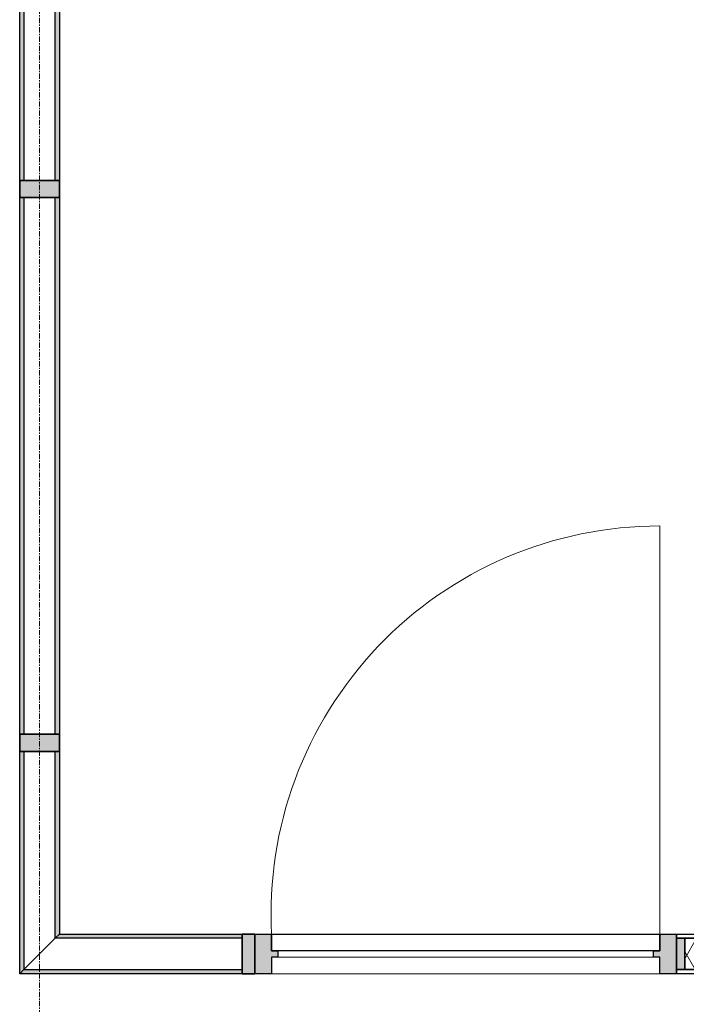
# Model space of a CAD drawing. Header units: millimetres. Extents: x 3625 to 145332, y -20577 to 83428.
# Tile 165 of 256: x 37412 to 39009, y 32041 to 34400. Entities that reach past the tile are written whole.
import ezdxf

# ---------------------------------------------------------------- set-up
doc = ezdxf.new("R2010")
doc.units = ezdxf.units.MM
doc.linetypes.add('stramien', pattern=[22.225, 12.7, -3.175, 3.175, -3.175])
for name, color, linetype, lineweight in [('A-GLAZ', 6, 'Continuous', 18), ('A-GLAZ-CWMG', 3, 'Continuous', 18), ('S-GRID', 1, 'Continuous', 18)]:
    doc.layers.add(name, color=color, linetype=linetype, lineweight=lineweight)

# ---------------------------------------------------------------- blocks, each defined once
blk = doc.blocks.new('22_KA_systeempanel_interline_dubbelglas_horizontaal - paneel_boven-7487349-Plotview plafond derde Verdieping - 1 op 100')
at = {"layer": 'A-GLAZ'}
for points in [[(643, 47.5), (-643, 47.5), (-643, 37.5), (643, 37.5)], [(643, -37.5), (-643, -37.5), (-643, -47.5), (643, -47.5)]]:
    blk.add_hatch(color=256, dxfattribs=at).paths.add_polyline_path(points, flags=0)
at = {"layer": 'A-GLAZ', "lineweight": 25}
for p, q in [((-643, 47.5), (643, 47.5)), ((-643, 37.5), (-643, 47.5)), ((643, 47.5), (643, 37.5)), ((643, 37.5), (-643, 37.5)), ((-643, -47.5), (-643, -37.5)), ((-643, -37.5), (643, -37.5)), ((643, -37.5), (643, -47.5)), ((643, -47.5), (-643, -47.5))]:
    blk.add_line(p, q, dxfattribs=at)
blk = doc.blocks.new('Rectangular Mullion - 22_interline_95x41-7485380-Plotview plafond derde Verdieping - 1 op 100')
at = {"layer": 'A-GLAZ-CWMG'}
blk.add_hatch(color=256, dxfattribs=at).paths.add_polyline_path([(20.5, -47.5), (-20.5, -47.5), (-20.5, 47.5), (20.5, 47.5)], flags=0)
at = {"layer": 'A-GLAZ-CWMG', "lineweight": 35}
for p, q in [((20.5, 47.5), (-20.5, 47.5)), ((-20.5, 47.5), (-20.5, -47.5)), ((20.5, -47.5), (20.5, 47.5)), ((-20.5, -47.5), (20.5, -47.5))]:
    blk.add_line(p, q, dxfattribs=at)
blk = doc.blocks.new('22_KA_systeempanel_interline_dubbelglas_horizontaal_hoek - paneel_boven-7485339-Plotview plafond derde Verdieping - 1 op 100')
at = {"layer": 'A-GLAZ'}
for points in [[(-242.9, 47.5), (-242.9, 37.5), (280.4, 37.5), (290.4, 47.5)], [(-242.9, -37.5), (-242.9, -47.5), (195.4, -47.5), (205.4, -37.5)]]:
    blk.add_hatch(color=256, dxfattribs=at).paths.add_polyline_path(points, flags=0)
at = {"layer": 'A-GLAZ', "lineweight": 25}
for p, q in [((-242.9, 47.5), (290.4, 47.5)), ((-242.9, 37.5), (-242.9, 47.5)), ((290.4, 47.5), (280.4, 37.5)), ((280.4, 37.5), (-242.9, 37.5)), ((-242.9, -47.5), (-242.9, -37.5)), ((-242.9, -37.5), (205.4, -37.5)), ((205.4, -37.5), (195.4, -47.5)), ((195.4, -47.5), (-242.9, -47.5))]:
    blk.add_line(p, q, dxfattribs=at)
at = {"layer": 'A-GLAZ'}
blk.add_line((280.4, 37.5), (205.4, -37.5), dxfattribs=at)
blk = doc.blocks.new('22_KA_systeempanel_dicht - staal-7485318-Plotview plafond derde Verdieping - 1 op 100')
at = {"layer": 'A-GLAZ'}
h = blk.add_hatch(color=256, dxfattribs=at)
h.paths.add_polyline_path([(287.5, -37.5), (307.5, -37.5), (307.5, 37.5), (287.5, 37.5)], flags=0)
h.paths.add_polyline_path([(-287.5, -37.5), (-287.5, 37.5), (-307.5, 37.5), (-307.5, -37.5)], flags=0)
h = blk.add_hatch(dxfattribs=at)
h.set_pattern_fill('FP_159', color=256, style=0, pattern_type=2)
h.set_pattern_definition([(60, (15592.58, -32161.4), (-103.92305, 60), []), (120, (15592.58, -32161.4), (-103.92305, -60), [])])
h.paths.add_polyline_path([(287.5, -37.5), (287.5, 37.5), (-287.5, 37.5), (-287.5, -37.5), (168.5, -37.5)], flags=0)
at = {"layer": 'A-GLAZ', "lineweight": 25}
for p, q in [((-307.5, 47.5), (307.5, 47.5)), ((-307.5, 37.5), (-307.5, 47.5)), ((307.5, 47.5), (307.5, 37.5)), ((307.5, 37.5), (-307.5, 37.5)), ((-307.5, -37.5), (-307.5, 37.5)), ((-307.5, 37.5), (-287.5, 37.5)), ((-287.5, 37.5), (287.5, 37.5)), ((-287.5, -37.5), (-287.5, 37.5)), ((-287.5, 37.5), (-287.5, -37.5)), ((287.5, 37.5), (287.5, -37.5)), ((287.5, -37.5), (287.5, 37.5)), ((287.5, 37.5), (307.5, 37.5)), ((307.5, 37.5), (307.5, -37.5)), ((-307.5, -47.5), (-307.5, -37.5)), ((-307.5, -37.5), (307.5, -37.5)), ((-287.5, -37.5), (-307.5, -37.5)), ((287.5, -37.5), (-287.5, -37.5)), ((307.5, -37.5), (287.5, -37.5)), ((307.5, -37.5), (307.5, -47.5)), ((307.5, -47.5), (-307.5, -47.5))]:
    blk.add_line(p, q, dxfattribs=at)
blk = doc.blocks.new('Rectangular Mullion - 22_interline_95x30-7485334-Plotview plafond derde Verdieping - 1 op 100')
at = {"layer": 'A-GLAZ-CWMG'}
blk.add_hatch(color=256, dxfattribs=at).paths.add_polyline_path([(15, 47.5), (15, -47.5), (-15, -47.5), (-15, 47.5)], flags=0)
at = {"layer": 'A-GLAZ-CWMG', "lineweight": 35}
for p, q in [((15, 47.5), (-15, 47.5)), ((-15, 47.5), (-15, -47.5)), ((15, -47.5), (15, 47.5)), ((-15, -47.5), (15, -47.5))]:
    blk.add_line(p, q, dxfattribs=at)
blk = doc.blocks.new('22_KA_systeempanel_interline_dubbelglas_horizontaal_hoek - paneel_boven-7487352-Plotview plafond derde Verdieping - 1 op 100')
at = {"layer": 'A-GLAZ'}
for points in [[(205.15, 37.5), (195.15, 47.5), (-242.65, 47.5), (-242.65, 37.5)], [(290.15, -47.5), (280.15, -37.5), (-242.65, -37.5), (-242.65, -47.5)]]:
    blk.add_hatch(color=256, dxfattribs=at).paths.add_polyline_path(points, flags=0)
at = {"layer": 'A-GLAZ', "lineweight": 25}
for p, q in [((-242.65, 47.5), (195.15, 47.5)), ((-242.65, 37.5), (-242.65, 47.5)), ((195.15, 47.5), (205.15, 37.5)), ((205.15, 37.5), (-242.65, 37.5)), ((-242.65, -47.5), (-242.65, -37.5)), ((-242.65, -37.5), (280.15, -37.5)), ((280.15, -37.5), (290.15, -47.5)), ((290.15, -47.5), (-242.65, -47.5))]:
    blk.add_line(p, q, dxfattribs=at)
at = {"layer": 'A-GLAZ'}
blk.add_line((205.15, 37.5), (280.15, -37.5), dxfattribs=at)
blk = doc.blocks.new('22_KA_systeempanel_interline_dubbelglas_horizontaal - paneel_boven-7490495-Plotview plafond derde Verdieping - 1 op 100')
at = {"layer": 'A-GLAZ'}
for points in [[(769.25, 47.5), (-769.25, 47.5), (-769.25, 37.5), (769.25, 37.5)], [(769.25, -37.5), (-769.25, -37.5), (-769.25, -47.5), (769.25, -47.5)]]:
    blk.add_hatch(color=256, dxfattribs=at).paths.add_polyline_path(points, flags=0)
at = {"layer": 'A-GLAZ', "lineweight": 25}
for p, q in [((-769.25, 47.5), (769.25, 47.5)), ((-769.25, 37.5), (-769.25, 47.5)), ((769.25, 47.5), (769.25, 37.5)), ((769.25, 37.5), (-769.25, 37.5)), ((-769.25, -47.5), (-769.25, -37.5)), ((-769.25, -37.5), (769.25, -37.5)), ((769.25, -37.5), (769.25, -47.5)), ((769.25, -47.5), (-769.25, -47.5))]:
    blk.add_line(p, q, dxfattribs=at)
blk = doc.blocks.new('22_KA_systeempanel_deur - staal-7815268-Plotview plafond derde Verdieping - 1 op 100')
at = {"layer": 'A-GLAZ'}
h = blk.add_hatch(color=256, dxfattribs=at)
h.paths.add_polyline_path([(-505, 47.5), (-505, -47.5), (-465, -47.5), (-465, -7.5), (-450, -7.5), (-450, 7.5), (-465, 7.5), (-465, 47.5)], flags=0)
h.paths.add_polyline_path([(505, 47.5), (465, 47.5), (465, 7.5), (450, 7.5), (450, -7.5), (465, -7.5), (465, -47.5), (505, -47.5)], flags=0)
at = {"layer": 'A-GLAZ', "lineweight": 25}
for p, q in [((-505, 47.5), (-465, 47.5)), ((-505, -47.5), (-505, 47.5)), ((-465, 47.5), (-465, 7.5)), ((465, 47.5), (505, 47.5)), ((465, 7.5), (465, 47.5)), ((505, 47.5), (505, -47.5)), ((-465, 7.5), (-450, 7.5)), ((-450, 7.5), (-450, -7.5)), ((450, -7.5), (450, 7.5)), ((450, 7.5), (465, 7.5)), ((-450, -7.5), (-465, -7.5)), ((-465, -7.5), (-465, -47.5)), ((-465, -47.5), (-465, -7.5)), ((-465, -7.5), (465, -7.5)), ((465, -7.5), (450, -7.5)), ((465, -47.5), (465, -7.5)), ((465, -7.5), (465, -47.5)), ((-465, -47.5), (-505, -47.5)), ((465, -47.5), (-465, -47.5)), ((505, -47.5), (465, -47.5))]:
    blk.add_line(p, q, dxfattribs=at)
at = {"layer": 'A-GLAZ'}
for p, q in [((465, 47.5), (-465, 47.5)), ((450, 7.5), (-450, 7.5)), ((-465, -47.5), (-465, -1025.5))]:
    blk.add_line(p, q, dxfattribs=at)
blk.add_arc((-463.8, -95.5), 930, 269.9238, 2.9562, dxfattribs=at)

msp = doc.modelspace()

# ---------------------------------------------------------------- linework, layer by layer
at = {"layer": 'S-GRID', "linetype": 'stramien'}
msp.add_line((37459.1, 41627.6), (37459.1, -3246.7), dxfattribs=at)

# ---------------------------------------------------------------- block references
at = {"layer": 'A-GLAZ'}
for name, p, rotation in [('22_KA_systeempanel_interline_dubbelglas_horizontaal - paneel_boven-7490495-Plotview plafond derde Verdieping - 1 op 100', (37459.1, 34784), 269.9999999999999), ('22_KA_systeempanel_interline_dubbelglas_horizontaal - paneel_boven-7487349-Plotview plafond derde Verdieping - 1 op 100', (37459.1, 33330.7), 269.9999999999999), ('22_KA_systeempanel_deur - staal-7815268-Plotview plafond derde Verdieping - 1 op 100', (38479.9, 32161.4), 180), ('22_KA_systeempanel_interline_dubbelglas_horizontaal_hoek - paneel_boven-7487352-Plotview plafond derde Verdieping - 1 op 100', (37459.1, 32404.1), 269.9999999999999), ('22_KA_systeempanel_interline_dubbelglas_horizontaal_hoek - paneel_boven-7485339-Plotview plafond derde Verdieping - 1 op 100', (37702, 32161.4), 180)]:
    msp.add_blockref(name, p, dxfattribs=dict(at, rotation=rotation))
msp.add_blockref('22_KA_systeempanel_dicht - staal-7485318-Plotview plafond derde Verdieping - 1 op 100', (39292.4, 32161.4), dxfattribs=at)
at = {"layer": 'A-GLAZ-CWMG', "extrusion": (0, 0, -1)}
for name, p, rotation in [('Rectangular Mullion - 22_interline_95x41-7485380-Plotview plafond derde Verdieping - 1 op 100', (-37459.1, 33994.2), 270.0000000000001), ('Rectangular Mullion - 22_interline_95x41-7485380-Plotview plafond derde Verdieping - 1 op 100', (-37459.1, 32667.2), 270.0000000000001), ('Rectangular Mullion - 22_interline_95x30-7485334-Plotview plafond derde Verdieping - 1 op 100', (-37959.9, 32161.4), 180)]:
    msp.add_blockref(name, p, dxfattribs=dict(at, rotation=rotation))

doc.saveas('drawing.dxf')
